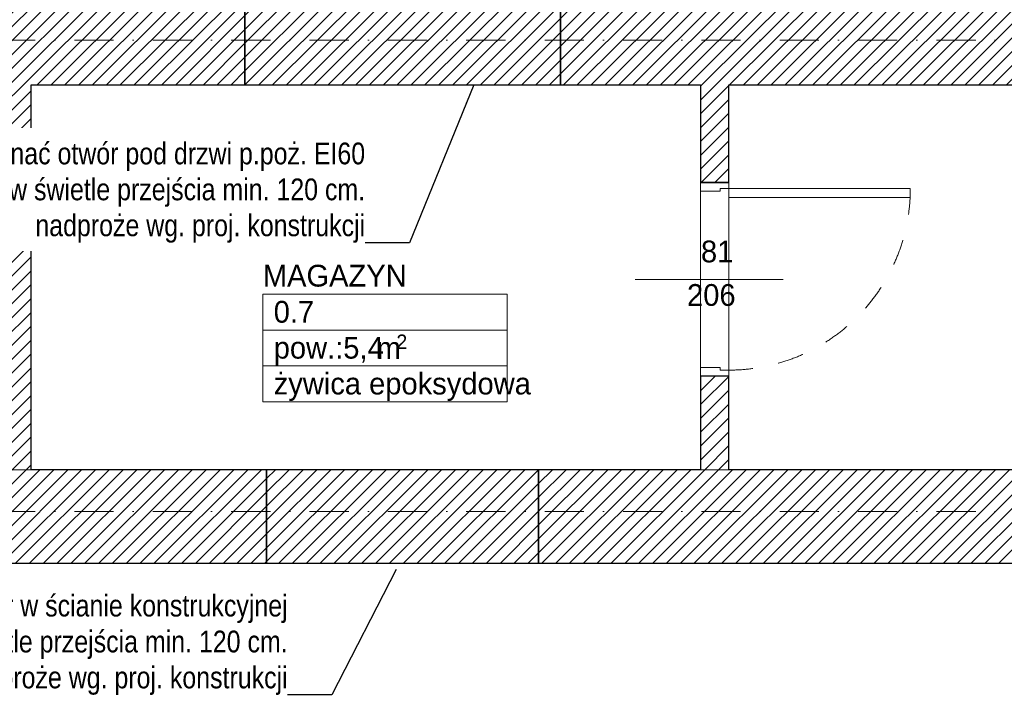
# Model space of a CAD drawing. Header units: millimetres. Extents: x 172139 to 266886, y 98118 to 138225.
# Tile 70 of 123: x 215828 to 220352, y 112324 to 115466. Entities that reach past the tile are written whole.
import ezdxf
from ezdxf.enums import TextEntityAlignment as Align

# ---------------------------------------------------------------- set-up
doc = ezdxf.new("R2010")
doc.units = ezdxf.units.MM
doc.header["$MEASUREMENT"] = 0
for name, pattern in [('Kropki i Kreski', [360, 180, -90, 0, -90]), ('Przerywana', [240, 120, -120]), ('Wipeout_Contour', [1000, 0, -1000])]:
    doc.linetypes.add(name, pattern=pattern)
for name, color, linetype in [('Drzwi ArchiCAD', 7, 'Continuous'), ('Konstrukcja - Siatki mod', 7, 'Continuous'), ('KR_INW', 7, 'Continuous'), ('NAPIS_SODON', 7, 'Continuous'), ('PRZEBUDOWA_WYBURZENIA_DZIAŁOWE', 7, 'Continuous'), ('STREFA_WYBURZENIA', 7, 'Continuous'), ('Znaczniki drzwi ArchiCADa', 7, 'Continuous')]:
    doc.layers.add(name, color=color, linetype=linetype)
for name, color, linetype, lineweight in [('Drzwi ArchiCAD_Nr_pióra__1', 7, 'Continuous', 13), ('Drzwi ArchiCAD_Nr_pióra__27', 7, 'Continuous', 25), ('KR_INW_Nr_pióra__101', 252, 'Continuous', 5), ('KR_INW_Nr_pióra__27', 7, 'Continuous', 25), ('NAPIS_SODON_Nr_pióra__121', 255, 'Continuous', 0), ('PRZEBUDOWA_WYBURZENIA_DZIAŁOWE_Nr_pióra__27', 7, 'Continuous', 25), ('PRZEBUDOWA_WYBURZENIA_OPIS_Nr_pióra__1', 7, 'Continuous', 13), ('STREFA_WYBURZENIA_Nr_pióra__121', 255, 'Continuous', 0), ('Znaczniki drzwi ArchiCADa_Nr_pióra__7', 7, 'Continuous', 13)]:
    doc.layers.add(name, color=color, linetype=linetype, lineweight=lineweight)
for name, color, linetype, lineweight, true_color in [('Konstrukcja - Siatki mod_Nr_pióra__48', 7, 'Continuous', 15, 0xa80f02), ('Metryczki pomieszczeń ArchiCADa_Nr_pióra__20', 7, 'Continuous', 13, 0xb00000), ('PRZEBUDOWA_WYBURZENIA_DZIAŁOWE_Nr_pióra__48', 7, 'Continuous', 15, 0xa80f02), ('Znaczniki drzwi ArchiCADa_Nr_pióra__20', 7, 'Continuous', 13, 0xb00000)]:
    doc.layers.add(name, color=color, linetype=linetype, lineweight=lineweight, true_color=true_color)
doc.styles.add('GENERATED_STYLE_1', font='txt')
doc.styles.add('GENERATED_STYLE_2', font='txt')
doc.linetypes.add('X', pattern='A,0,[1,20231130_A.01.3_WYBURZENIA1.Shx,S=2.380952,R=0,X=0,Y=0],-300,0', length=300)
doc.dimstyles.new('GENERATED_STYLE__3', dxfattribs={"dimtxt": 0.18, "dimasz": 91.2, "dimexe": 0.18, "dimexo": 0.0625, "dimgap": 0.09, "dimtad": 0, "dimtih": 1, "dimtoh": 1, "dimdec": 4, "dimzin": 0, "dimdsep": 46, "dimcen": 0.09, "dimadec": 0, "dimazin": 0, "dimtfac": 1, "dimtdec": 4, "dimtmove": 0, "dimatfit": 3, "dimldrblk": 'ARROWHEAD_5', "dimfxl": 0, "dimtolj": 1, "dimtzin": 0, "dimarcsym": 0})
pattern_1 = [(45, (0, 0), (-31.819804, 31.819804), [])]

# ---------------------------------------------------------------- blocks, each defined once
blk = doc.blocks.new('MAGAZYN_0.7_7', base_point=(217506.6, 114039.3))
at = {"layer": 'Metryczki pomieszczeń ArchiCADa_Nr_pióra__20', "linetype": 'Continuous'}
for p, q in [((216945.1, 114204), (218068.2, 114204)), ((216945.1, 114039.3), (216945.1, 114204)), ((218068.2, 114204), (218068.2, 114039.3)), ((218068.2, 114039.3), (216945.1, 114039.3)), ((216945.1, 114039.3), (218068.2, 114039.3)), ((216945.1, 113874.6), (216945.1, 114039.3)), ((218068.2, 114039.3), (218068.2, 113874.6)), ((218068.2, 113874.6), (216945.1, 113874.6)), ((216945.1, 113874.6), (218068.2, 113874.6)), ((216945.1, 113709.9), (216945.1, 113874.6)), ((218068.2, 113874.6), (218068.2, 113709.9)), ((218068.2, 113709.9), (216945.1, 113709.9))]:
    blk.add_line(p, q, dxfattribs=at)
at = {"layer": 'Metryczki pomieszczeń ArchiCADa_Nr_pióra__20'}
for tag, height, style, p in [('ROOM_NAME', 100, 'GENERATED_STYLE_2', (216945.1, 114339.1)), ('ROOM_NUMBER', 100, 'GENERATED_STYLE_1', (216995.1, 114173.1)), ('DUMMY_386', 66.7, 'GENERATED_STYLE_1', (217558.9, 114018.7)), ('ROOM_AREA', 100, 'GENERATED_STYLE_1', (216995.1, 114008)), ('DUMMY_385', 100, 'GENERATED_STYLE_1', (217430.9, 114006.9)), ('basec', 100, 'GENERATED_STYLE_1', (216995.1, 113843.3))]:
    blk.add_attdef(tag, text='', height=height, dxfattribs=dict(at, style=style)).set_placement(p, align=Align.TOP_LEFT)
blk = doc.blocks.new('Strop_2', base_point=(188316, 115154.1))
at = {"layer": 'NAPIS_SODON_Nr_pióra__121', "linetype": 'Continuous', "flags": 128}
blk.add_lwpolyline([(205315.4, 121145.6), (224463.2, 121145.6), (224463.2, 120284.7), (224843.2, 120284.7), (224843.2, 121525.6), (230445.6, 121525.6), (230445.6, 120284.7), (230445.6, 115394.1), (230442.2, 115394.1), (230443.9, 117003.9), (226439, 117009.8), (226379.4, 115221.6), (224893.2, 115252.5), (224893.2, 113397.6), (205242.2, 113397.6)], dxfattribs=at)
blk = doc.blocks.new('Ściana_7', base_point=(224463.2, 113397.6))
at = {"layer": 'KR_INW_Nr_pióra__101', "linetype": 'Continuous'}
h = blk.add_hatch(dxfattribs=at)
h.set_pattern_fill('Cegła_licówka', color=256, style=0, pattern_type=2)
h.set_pattern_definition(pattern_1)
h.paths.add_polyline_path([(218212.4, 113397.6), (218212.4, 112967.6), (222269.4, 112967.6), (222269.4, 113082.6), (222269.4, 113397.6)])
at = {"layer": 'KR_INW_Nr_pióra__27', "linetype": 'Continuous', "flags": 128}
for points in [[(218956.4, 113397.6), (218212.4, 113397.6)], [(218212.4, 113397.6), (218212.4, 112967.6)], [(222269.4, 113397.6), (219086.4, 113397.6)], [(218212.4, 112967.6), (222269.4, 112967.6)]]:
    blk.add_lwpolyline(points, dxfattribs=at)
blk = doc.blocks.new('Ściana_8', base_point=(215880.3, 113397.6))
at = {"layer": 'KR_INW_Nr_pióra__101', "linetype": 'Continuous'}
h = blk.add_hatch(dxfattribs=at)
h.set_pattern_fill('Cegła_licówka', color=256, style=0, pattern_type=2)
h.set_pattern_definition(pattern_1)
h.paths.add_polyline_path([(215880.3, 113397.6), (215880.3, 115166.8), (215750.3, 115166.8), (215750.3, 113397.6)])
at = {"layer": 'KR_INW_Nr_pióra__27', "linetype": 'Continuous', "flags": 128}
for points in [[(215750.3, 115166.8), (215750.3, 113397.6)], [(215880.3, 113397.6), (215880.3, 115166.8)]]:
    blk.add_lwpolyline(points, dxfattribs=at)
blk = doc.blocks.new('Ściana_14', base_point=(218956.2, 115586.8))
at = {"layer": 'KR_INW_Nr_pióra__101', "linetype": 'Continuous'}
h = blk.add_hatch(dxfattribs=at)
h.set_pattern_fill('Cegła_licówka', color=256, style=0, pattern_type=2)
h.set_pattern_definition(pattern_1)
h.paths.add_polyline_path([(218956.3, 115166.8), (218956.3, 114717.1), (219086.3, 114717.1), (219086.3, 115166.8)])
at = {"layer": 'KR_INW_Nr_pióra__27', "linetype": 'Continuous', "flags": 128}
for points in [[(218956.3, 115166.8), (218956.3, 114717.1)], [(219086.3, 114717.1), (219086.3, 115166.8)], [(218956.3, 114717.1), (219086.3, 114717.1)]]:
    blk.add_lwpolyline(points, dxfattribs=at)
blk = doc.blocks.new('Ściana_17', base_point=(215750.3, 115586.8))
at = {"layer": 'KR_INW_Nr_pióra__101', "linetype": 'Continuous'}
h = blk.add_hatch(dxfattribs=at)
h.set_pattern_fill('Cegła_licówka', color=256, style=0, pattern_type=2)
h.set_pattern_definition(pattern_1)
h.paths.add_polyline_path([(215750.3, 115166.8), (216862.4, 115166.8), (216862.4, 115586.8), (215750.3, 115586.8)])
at = {"layer": 'KR_INW_Nr_pióra__27', "linetype": 'Continuous', "flags": 128}
for points in [[(216203.5, 115586.8), (215750.3, 115586.8)], [(216697.3, 115586.8), (216413.5, 115586.8)], [(216862.4, 115586.8), (216797.4, 115586.8)], [(216862.4, 115166.8), (216862.4, 115586.8)], [(215880.3, 115166.8), (216862.4, 115166.8)]]:
    blk.add_lwpolyline(points, dxfattribs=at)
blk = doc.blocks.new('Ściana_133', base_point=(218312.4, 115586.8))
at = {"layer": 'KR_INW_Nr_pióra__101', "linetype": 'Continuous'}
h = blk.add_hatch(dxfattribs=at)
h.set_pattern_fill('Cegła_licówka', color=256, style=0, pattern_type=2)
h.set_pattern_definition(pattern_1)
h.paths.add_polyline_path([(218312.4, 115166.8), (224463.2, 115166.8), (224463.2, 115586.8), (218312.4, 115586.8)])
at = {"layer": 'KR_INW_Nr_pióra__27', "linetype": 'Continuous', "flags": 128}
for points in [[(218312.4, 115586.8), (218312.4, 115166.8)], [(218312.4, 115166.8), (218956.3, 115166.8)], [(219086.3, 115166.8), (224463.2, 115166.8)]]:
    blk.add_lwpolyline(points, dxfattribs=at)
blk = doc.blocks.new('Ściana_134', base_point=(216862.4, 115166.8))
at = {"layer": 'PRZEBUDOWA_WYBURZENIA_DZIAŁOWE_Nr_pióra__48', "linetype": 'Continuous'}
h = blk.add_hatch(dxfattribs=at)
h.set_pattern_fill('Cegła_licówka', color=256, style=0, pattern_type=2)
h.set_pattern_definition(pattern_1)
h.paths.add_polyline_path([(216862.4, 115166.8), (218312.4, 115166.8), (218312.4, 115586.8), (216862.4, 115586.8)])
at = {"layer": 'PRZEBUDOWA_WYBURZENIA_DZIAŁOWE_Nr_pióra__27', "linetype": 'X', "flags": 128}
for points in [[(218312.4, 115586.8), (216862.4, 115586.8)], [(216862.4, 115586.8), (216862.4, 115166.8)], [(218312.4, 115166.8), (218312.4, 115586.8)], [(216862.4, 115166.8), (218312.4, 115166.8)]]:
    blk.add_lwpolyline(points, dxfattribs=at)
blk = doc.blocks.new('Ściana_135', base_point=(216962.4, 113397.6))
at = {"layer": 'KR_INW_Nr_pióra__101', "linetype": 'Continuous'}
h = blk.add_hatch(dxfattribs=at)
h.set_pattern_fill('Cegła_licówka', color=256, style=0, pattern_type=2)
h.set_pattern_definition(pattern_1)
h.paths.add_polyline_path([(216962.4, 113397.6), (210318.1, 113397.6), (210318.1, 112967.6), (216962.4, 112967.6)])
at = {"layer": 'KR_INW_Nr_pióra__27', "linetype": 'Continuous', "flags": 128}
for points in [[(216962.4, 113397.6), (215880.3, 113397.6)], [(216962.4, 112967.6), (216962.4, 113397.6)], [(210318.1, 112967.6), (216962.4, 112967.6)]]:
    blk.add_lwpolyline(points, dxfattribs=at)
blk = doc.blocks.new('Drzwi 19_50')
at = {"layer": 'Drzwi ArchiCAD_Nr_pióra__1', "linetype": 'Continuous'}
for p, q in [((377, 0), (377, 834)), ((377, 834), (417, 834)), ((417, 834), (417, 0)), ((-417, 0), (-445, 0)), ((-445, 0), (-445, -130)), ((-417, -40), (-417, 0)), ((417, 0), (377, 0)), ((445, 0), (417, 0)), ((417, 0), (417, -40)), ((445, -130), (445, 0)), ((-405, -40), (-417, -40)), ((-405, -130), (-405, -40)), ((417, -40), (405, -40)), ((405, -40), (405, -130)), ((-445, -130), (-405, -130)), ((405, -130), (445, -130))]:
    blk.add_line(p, q, dxfattribs=at)
at = {"layer": 'Drzwi ArchiCAD_Nr_pióra__1', "linetype": 'Przerywana'}
blk.add_arc((417, 0), 834, 90, 180, dxfattribs=at)
at = {"layer": 'Drzwi ArchiCAD_Nr_pióra__27', "linetype": 'Continuous'}
for p, q in [((-445, 0), (-445, -130)), ((445, 0), (445, -130))]:
    blk.add_line(p, q, dxfattribs=at)
blk = doc.blocks.new('Znacznik Wym 19_33')
at = {"layer": 'Znaczniki drzwi ArchiCADa_Nr_pióra__20', "linetype": 'Continuous'}
blk.add_line((0, 250), (0, -430), dxfattribs=at)
at = {"layer": 'Znaczniki drzwi ArchiCADa_Nr_pióra__7', "style": 'GENERATED_STYLE_1'}
for tag, p in [('AC_MarkerText_2', (-17.6, -97.3)), ('AC_MarkerText_3', (182.4, -161.3))]:
    blk.add_attdef(tag, text='', height=100, rotation=90, dxfattribs=at).set_placement(p, align=Align.BOTTOM_LEFT)
blk = doc.blocks.new('Ściana_136', base_point=(218956.3, 114717.1))
at = {"layer": 'PRZEBUDOWA_WYBURZENIA_DZIAŁOWE_Nr_pióra__27', "linetype": 'Continuous'}
for p, q in [((219086.3, 114717.1), (218956.3, 114717.1)), ((219086.4, 113827.1), (218956.4, 113827.1))]:
    blk.add_line(p, q, dxfattribs=at)
at = {"layer": 'Drzwi ArchiCAD', "linetype": 'Continuous', "xscale": -0.9999999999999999, "zscale": 1000, "rotation": 270.0052703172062}
blk.add_blockref('Drzwi 19_50', (219086.4, 114272.1), dxfattribs=at)
at = {"layer": 'Znaczniki drzwi ArchiCADa', "color": 14, "lineweight": 13, "true_color": 0xb00000}
ref = blk.add_blockref('Znacznik Wym 19_33', (219086.4, 114272.1), dxfattribs=dict(at, rotation=270.0052703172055))
ref.add_attrib('AC_MarkerText_2', '81', dxfattribs={"layer": 'Znaczniki drzwi ArchiCADa_Nr_pióra__7', "color": 7, "height": 100, "rotation": 0.0053, "style": 'GENERATED_STYLE_1'}).set_placement((218958.4, 114320.4), align=Align.BOTTOM_LEFT)
ref.add_attrib('AC_MarkerText_3', '206', dxfattribs={"layer": 'Znaczniki drzwi ArchiCADa_Nr_pióra__7', "color": 7, "height": 100, "rotation": 0.0053, "style": 'GENERATED_STYLE_1'}).set_placement((218894.4, 114120.4), align=Align.BOTTOM_LEFT)
blk = doc.blocks.new('Ściana_137', base_point=(218956.4, 113827.1))
at = {"layer": 'KR_INW_Nr_pióra__101', "linetype": 'Continuous'}
h = blk.add_hatch(dxfattribs=at)
h.set_pattern_fill('Cegła_licówka', color=256, style=0, pattern_type=2)
h.set_pattern_definition(pattern_1)
h.paths.add_polyline_path([(218956.4, 113827.1), (218956.4, 113397.6), (219086.4, 113397.6), (219086.4, 113827.1)])
at = {"layer": 'KR_INW_Nr_pióra__27', "linetype": 'Continuous', "flags": 128}
for points in [[(218956.4, 113827.1), (218956.4, 113397.6)], [(219086.4, 113827.1), (218956.4, 113827.1)], [(219086.4, 113397.6), (219086.4, 113827.1)]]:
    blk.add_lwpolyline(points, dxfattribs=at)
blk = doc.blocks.new('ARROWHEAD_5')
at = {"color": 0, "linetype": 'Continuous', "lineweight": 0}
blk.add_line((0, 0), (-1, 0), dxfattribs=at)
blk.add_solid([(-1, 0.2679), (0, 0), (-1, -0.2679), (-1, 0.2679)], dxfattribs=at)
blk = doc.blocks.new('Ściana_140', base_point=(216962.4, 112967.6))
at = {"layer": 'PRZEBUDOWA_WYBURZENIA_DZIAŁOWE_Nr_pióra__48', "linetype": 'Continuous'}
h = blk.add_hatch(dxfattribs=at)
h.set_pattern_fill('Cegła_licówka', color=256, style=0, pattern_type=2)
h.set_pattern_definition(pattern_1)
h.paths.add_polyline_path([(216962.4, 112967.6), (218212.4, 112967.6), (218212.4, 113397.6), (216962.4, 113397.6)])
at = {"layer": 'PRZEBUDOWA_WYBURZENIA_DZIAŁOWE_Nr_pióra__27', "linetype": 'X', "flags": 128}
for points in [[(218212.4, 113397.6), (216962.4, 113397.6)], [(216962.4, 113397.6), (216962.4, 112967.6)], [(218212.4, 112967.6), (218212.4, 113397.6)], [(216962.4, 112967.6), (218212.4, 112967.6)]]:
    blk.add_lwpolyline(points, dxfattribs=at)
blk = doc.blocks.new('Standardowy znacznik siatki_10')
at = {"layer": 'Konstrukcja - Siatki mod_Nr_pióra__48', "linetype": 'Kropki i Kreski'}
blk.add_line((1000, 0), (72912, 0), dxfattribs=at)

msp = doc.modelspace()

# ---------------------------------------------------------------- linework, layer by layer
at = {"layer": 'STREFA_WYBURZENIA_Nr_pióra__121', "linetype": 'Continuous', "flags": 128}
for points in [[(215880.3, 113397.6), (218956.4, 113397.6), (218956.3, 115166.8), (218312.4, 115166.8), (216862.4, 115166.8), (215880.3, 115166.8)], [(219086.4, 113397.6), (224463.2, 113397.6), (224463.2, 115166.8), (219086.3, 115166.8)]]:
    msp.add_lwpolyline(points, close=True, dxfattribs=at)

# ---------------------------------------------------------------- block references
at = {"layer": 'Konstrukcja - Siatki mod', "color": 8, "linetype": 'Continuous', "lineweight": 13, "zscale": 1000}
for p in [(177989.3, 115372.2), (177989.3, 113205.9)]:
    msp.add_blockref('Standardowy znacznik siatki_10', p, dxfattribs=at)
at = {"layer": 'KR_INW'}
for name, p in [('Ściana_17', (215750.3, 115586.8)), ('Ściana_133', (218312.4, 115586.8)), ('Ściana_8', (215880.3, 113397.6)), ('Ściana_14', (218956.2, 115586.8)), ('Ściana_137', (218956.4, 113827.1)), ('Ściana_7', (224463.2, 113397.6)), ('Ściana_135', (216962.4, 113397.6))]:
    msp.add_blockref(name, p, dxfattribs=at)
at = {"layer": 'NAPIS_SODON', "color": 255, "linetype": 'Continuous', "lineweight": 0}
msp.add_blockref('Strop_2', (188316, 115154.1), dxfattribs=at)
at = {"layer": 'PRZEBUDOWA_WYBURZENIA_DZIAŁOWE'}
for name, p in [('Ściana_134', (216862.4, 115166.8)), ('Ściana_136', (218956.3, 114717.1)), ('Ściana_140', (216962.4, 112967.6))]:
    msp.add_blockref(name, p, dxfattribs=at)
at = {"layer": 'STREFA_WYBURZENIA', "color": 14, "linetype": 'Continuous', "lineweight": 13, "true_color": 0xb00000}
ref = msp.add_blockref('MAGAZYN_0.7_7', (217506.6, 114039.3), dxfattribs=at)
ref.add_attrib('ROOM_NAME', 'MAGAZYN', dxfattribs={"layer": 'Metryczki pomieszczeń ArchiCADa_Nr_pióra__20', "color": 14, "true_color": 0xb00000, "height": 100, "style": 'GENERATED_STYLE_2'}).set_placement((216945.1, 114339.1), align=Align.TOP_LEFT)
ref.add_attrib('ROOM_NUMBER', '0.7', dxfattribs={"layer": 'Metryczki pomieszczeń ArchiCADa_Nr_pióra__20', "color": 14, "true_color": 0xb00000, "height": 100, "style": 'GENERATED_STYLE_1'}).set_placement((216995.1, 114173.1), align=Align.TOP_LEFT)
ref.add_attrib('ROOM_AREA', 'pow.:5,4', dxfattribs={"layer": 'Metryczki pomieszczeń ArchiCADa_Nr_pióra__20', "color": 14, "true_color": 0xb00000, "height": 100, "style": 'GENERATED_STYLE_1'}).set_placement((216995.1, 114008), align=Align.TOP_LEFT)
ref.add_attrib('basec', 'żywica epoksydowa', dxfattribs={"layer": 'Metryczki pomieszczeń ArchiCADa_Nr_pióra__20', "color": 14, "true_color": 0xb00000, "height": 100, "style": 'GENERATED_STYLE_1'}).set_placement((216995.1, 113843.3), align=Align.TOP_LEFT)
ref.add_attrib('DUMMY_385', ' m', dxfattribs={"layer": 'Metryczki pomieszczeń ArchiCADa_Nr_pióra__20', "color": 14, "true_color": 0xb00000, "height": 100, "style": 'GENERATED_STYLE_1'}).set_placement((217430.9, 114006.9), align=Align.TOP_LEFT)
ref.add_attrib('DUMMY_386', '2', dxfattribs={"layer": 'Metryczki pomieszczeń ArchiCADa_Nr_pióra__20', "color": 14, "true_color": 0xb00000, "height": 66.7, "style": 'GENERATED_STYLE_1'}).set_placement((217558.9, 114018.7), align=Align.TOP_LEFT)

# ---------------------------------------------------------------- wipeouts: each hides what was drawn before it
at = {"linetype": 'Wipeout_Contour', "ltscale": 974490.600548}
msp.add_wipeout([(214976, 112890), (217095.1, 112890), (217095.1, 112323.9), (214976, 112323.9)], dxfattribs=at).dxf.layer = 'PRZEBUDOWA_WYBURZENIA_OPIS_Nr_pióra__1'

# ---------------------------------------------------------------- next in the draw order: texts
at = {"layer": 'PRZEBUDOWA_WYBURZENIA_OPIS_Nr_pióra__1', "linetype": 'Continuous', "insert": (217059.1, 112362.6), "char_height": 100, "attachment_point": 9, "line_spacing_factor": 0.990294, "style": 'GENERATED_STYLE_1'}
msp.add_mtext('\\A1;{\\fArial Narrow|b0|i0|c238|p34;wykonać otwór w ścianie konstrukcyjnej\\P\\fArial Narrow|b0|i0|c238|p34;wymiar w świetle przejścia min. 120 cm.\\P\\fArial Narrow|b0|i0|c238|p34;nadproże wg. proj. konstrukcji}', dxfattribs=at)

# ---------------------------------------------------------------- next in the draw order: leaders
at = {"layer": 'PRZEBUDOWA_WYBURZENIA_OPIS_Nr_pióra__1', "linetype": 'Continuous', "annotation_type": 0, "has_hookline": 1, "hookline_direction": 1, "text_width": 2021.8}
msp.add_leader([(217558.1, 112938.3), (217262.9, 112362.6), (217059.2, 112362.6)], dimstyle='GENERATED_STYLE__3', dxfattribs=at)

# ---------------------------------------------------------------- next in the draw order: wipeouts: each hides what was drawn before it
at = {"linetype": 'Wipeout_Contour', "ltscale": 979618.622965}
msp.add_wipeout([(215332.2, 114967.9), (217451.2, 114967.9), (217451.2, 114401.8), (215332.2, 114401.8)], dxfattribs=at).dxf.layer = 'PRZEBUDOWA_WYBURZENIA_OPIS_Nr_pióra__1'

# ---------------------------------------------------------------- next in the draw order: texts
at = {"layer": 'PRZEBUDOWA_WYBURZENIA_OPIS_Nr_pióra__1', "linetype": 'Continuous', "insert": (217415.2, 114440.5), "char_height": 100, "attachment_point": 9, "line_spacing_factor": 0.990294, "style": 'GENERATED_STYLE_1'}
msp.add_mtext('\\A1;{\\fArial Narrow|b0|i0|c238|p34;wykonać otwór pod drzwi p.poż. EI60\\P\\fArial Narrow|b0|i0|c238|p34;wymiar w świetle przejścia min. 120 cm.\\P\\fArial Narrow|b0|i0|c238|p34;nadproże wg. proj. konstrukcji}', dxfattribs=at)

# ---------------------------------------------------------------- next in the draw order: leaders
at = {"layer": 'PRZEBUDOWA_WYBURZENIA_OPIS_Nr_pióra__1', "linetype": 'Continuous', "annotation_type": 0, "has_hookline": 1, "hookline_direction": 1, "text_width": 2021.8}
msp.add_leader([(217914.2, 115166.8), (217619.1, 114440.5), (217415.3, 114440.5)], dimstyle='GENERATED_STYLE__3', dxfattribs=at)

doc.saveas('drawing.dxf')
